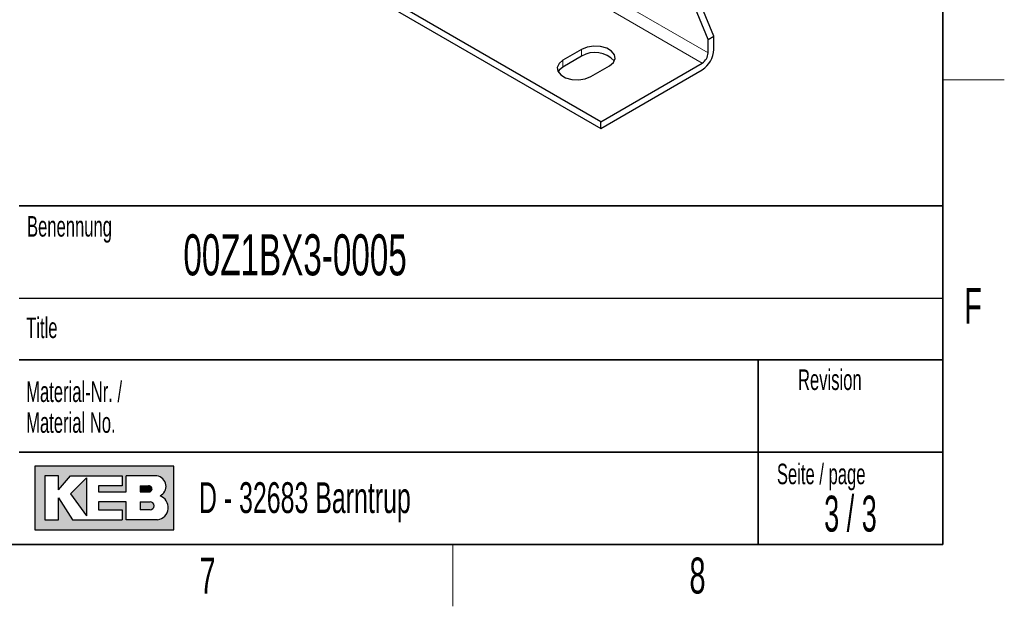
# Model space of a CAD drawing. Header units: millimetres. Extents: x 5 to 418, y 2 to 292.
# Tile 22 of 29: x 318 to 414, y 6 to 63. Entities that reach past the tile are written whole.
import ezdxf

# ---------------------------------------------------------------- set-up
doc = ezdxf.new("R2010")
doc.units = ezdxf.units.MM
doc.layers.add('SLD-0', color=7, linetype='Continuous')
doc.styles.add('SLDTEXTSTYLE0', font='TXT', dxfattribs={"width": 0.605})
doc.styles.add('SLDTEXTSTYLE1', font='TXT', dxfattribs={"width": 0.563})

# ---------------------------------------------------------------- blocks, each defined once
blk = doc.blocks.new('SW_NOTE_0_3')
at = {"layer": 'SLD-0', "color": 0, "char_height": 2, "attachment_point": 1, "style": 'SLDTEXTSTYLE0'}
for s, insert in [('Material-Nr. /', (0, 2.5781354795)), ('Material No.', (0, -0.4218645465))]:
    blk.add_mtext(s, dxfattribs=dict(at, insert=insert))

msp = doc.modelspace()

# ---------------------------------------------------------------- hatches: boundary and pattern name
at = {"linetype": 'Continuous'}
h = msp.add_hatch(color=7, dxfattribs=at)
h.paths.add_polyline_path([(319.519086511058, 13.45626988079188), (333.083981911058, 13.45626988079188), (333.083981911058, 19.65736492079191), (319.519086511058, 19.65736492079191)], flags=0)
edge = h.paths.add_edge_path(flags=0)
edge.add_arc((331.3188604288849, 15.61738520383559), 1.20464082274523, -81.72003226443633, 70.1709600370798, ccw=False)
edge.add_line((331.4923410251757, 14.42530131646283), (331.480008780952, 14.42519098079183))
edge.add_line((331.480008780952, 14.42519098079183), (328.4331606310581, 14.42519098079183))
edge.add_line((328.4331606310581, 14.42519098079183), (328.4331606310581, 16.16924896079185))
edge.add_line((328.4331606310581, 16.16924896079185), (325.7201815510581, 16.16924896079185))
edge.add_line((325.7201815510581, 16.16924896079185), (325.7201815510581, 15.39411208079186))
edge.add_line((325.7201815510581, 15.39411208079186), (328.0455921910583, 15.39411208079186))
edge.add_line((328.0455921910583, 15.39411208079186), (328.0455921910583, 14.42519098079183))
edge.add_line((328.0455921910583, 14.42519098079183), (323.2009866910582, 14.42519098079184))
edge.add_line((323.2009866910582, 14.42519098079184), (321.8444971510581, 16.55681740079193))
edge.add_line((321.8444971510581, 16.55681740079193), (321.8444971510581, 14.42519098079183))
edge.add_line((321.8444971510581, 14.42519098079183), (320.4880076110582, 14.42519098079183))
edge.add_line((320.4880076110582, 14.42519098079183), (320.4880076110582, 18.68844382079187))
edge.add_line((320.4880076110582, 18.68844382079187), (321.8444971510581, 18.68844382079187))
edge.add_line((321.8444971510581, 18.68844382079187), (321.8444971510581, 17.33195428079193))
edge.add_line((321.8444971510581, 17.33195428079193), (323.0072024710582, 18.68844382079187))
edge.add_line((323.0072024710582, 18.68844382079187), (328.0455921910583, 18.68844382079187))
edge.add_line((328.0455921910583, 18.68844382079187), (328.0455921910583, 17.71952272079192))
edge.add_line((328.0455921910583, 17.71952272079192), (325.7201815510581, 17.71952272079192))
edge.add_line((325.7201815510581, 17.71952272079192), (325.7201815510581, 17.13817006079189))
edge.add_line((325.7201815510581, 17.13817006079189), (328.4331606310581, 17.13817006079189))
edge.add_line((328.4331606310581, 17.13817006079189), (328.4331606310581, 18.68844382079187))
edge.add_line((328.4331606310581, 18.68844382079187), (331.4242487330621, 18.68844382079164))
edge.add_line((331.4242487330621, 18.68844382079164), (331.4256482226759, 18.68844382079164))
edge.add_line((331.4256482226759, 18.68844382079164), (331.4259454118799, 18.68845828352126))
edge.add_arc((331.2860949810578, 17.67430640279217), 1.023749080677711, -64.45894120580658, 82.14849338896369, ccw=False)
msp.add_hatch(color=7, dxfattribs=at).paths.add_polyline_path([(324.5574762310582, 14.81275942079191), (324.557476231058, 18.49465960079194), (323.0072024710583, 16.94438584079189)], flags=0)
h = msp.add_hatch(color=7, dxfattribs=at)
edge = h.paths.add_edge_path(flags=0)
edge.add_line((329.7896501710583, 17.13817006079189), (330.6013652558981, 17.13817006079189))
edge.add_arc((330.6568434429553, 17.42884639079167), 0.2959232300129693, 259.1945394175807, 460.8054605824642)
edge.add_line((330.6013652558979, 17.71952272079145), (329.7896501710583, 17.71952272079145))
edge.add_line((329.7896501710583, 17.71952272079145), (329.7896501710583, 17.13817006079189))
h = msp.add_hatch(color=7, dxfattribs=at)
edge = h.paths.add_edge_path(flags=0)
edge.add_line((329.7896501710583, 15.39411208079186), (330.7588584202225, 15.39411208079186))
edge.add_arc((330.7588584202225, 15.78168052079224), 0.3875684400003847, 270.0000000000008, 450.0000000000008)
edge.add_line((330.7588584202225, 16.16924896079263), (330.7386620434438, 16.16924896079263))
edge.add_line((330.7386620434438, 16.16924896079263), (329.7896501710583, 16.16924896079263))
edge.add_line((329.7896501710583, 16.16924896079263), (329.7896501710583, 15.39411208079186))

# ---------------------------------------------------------------- linework, layer by layer
at = {"color": 7, "linetype": 'Continuous', "lineweight": 18}
for p, q in [((328.5667495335, 92.5277552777), (385.1352920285, 59.8714308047)), ((384.5696066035, 58.8916349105), (328.0010641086, 91.5479593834)), ((372.8033497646, 59.5446552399), (372.8033497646, 60.1978878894)), ((370.9931564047, 58.4996528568), (370.9931564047, 59.1528855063))]:
    msp.add_line(p, q, dxfattribs=at)
at = {"color": 7, "linetype": 'Continuous', "lineweight": 25}
for p, q in [((374.6701116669, 53.1767781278), (318.101569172, 85.8331026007)), ((318.101569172, 85.1798699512), (374.6701116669, 52.5235454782)), ((385.1352920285, 61.1778961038), (381.0665424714, 71.0442421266)), ((385.7009774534, 61.5044593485), (381.6322278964, 71.3708053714)), ((385.1352920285, 61.1778961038), (385.7009774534, 61.5044593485)), ((385.7009774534, 60.1979940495), (385.7009774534, 61.5044593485)), ((385.1352920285, 59.8714308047), (385.1352920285, 61.1778961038)), ((372.8033497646, 60.1978878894), (370.9931564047, 59.1528855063)), ((372.8033497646, 59.5446552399), (370.9931564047, 58.4996528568)), ((373.7084464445, 57.5853819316), (375.5186398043, 58.6303843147)), ((374.6701116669, 53.1767781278), (384.5696066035, 58.8916349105)), ((374.6701116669, 52.5235454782), (384.5696066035, 58.238402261)), ((374.6701116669, 52.5235454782), (374.6701116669, 53.1767781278))]:
    msp.add_line(p, q, dxfattribs=at)
at = {"color": 7, "linetype": 'Continuous', "lineweight": 25, "flags": 128}
for points in [[(375.5186398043, 58.6303843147), (375.9011057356, 58.9457092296), (376.0736886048, 59.3175333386), (376.0155723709, 59.7010091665), (375.7337667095, 60.0498838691), (375.2622615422, 60.3220780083), (374.657927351, 60.4847609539), (373.9936557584, 60.5183107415), (373.3495677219, 60.4186807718), (372.8033497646, 60.1978878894)], [(370.9931564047, 59.1528855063), (370.6106904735, 58.8375605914), (370.4381076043, 58.4657364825), (370.4962238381, 58.0822606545), (370.7780294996, 57.7333859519), (371.2495346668, 57.4611918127), (371.853868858, 57.2985088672), (372.5181404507, 57.2649590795), (373.1622284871, 57.3645890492), (373.7084464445, 57.5853819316)], [(370.9931564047, 58.4996528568), (370.6106904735, 58.1843279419), (370.5160545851, 58.0425173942)]]:
    msp.add_lwpolyline(points, dxfattribs=at)
at = {"color": 7, "linetype": 'Continuous', "lineweight": 25}
for centre, radius, start, end in [((374.1266883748, 57.4105965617), 2.511061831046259, 41.8986013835, 121.8032224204), ((383.2446316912, 60.3097714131), 2.458887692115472, 302.60547834, 357.3945215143), ((383.9071191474, 59.9273194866), 1.229443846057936, 302.60547834, 357.3945215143)]:
    msp.add_arc(centre, radius, start, end, dxfattribs=at)
at = {"layer": 'SLD-0', "lineweight": 35}
for p, q in [((408, 12), (408, 282.5)), ((318, 45), (408, 45)), ((408, 45), (408, 12)), ((408, 30), (318, 30)), ((390, 12), (390, 30)), ((318, 21), (390, 21)), ((390, 21), (408, 21)), ((26, 12), (408, 12)), ((408, 12), (318, 12))]:
    msp.add_line(p, q, dxfattribs=at)
at = {"layer": 'SLD-0', "lineweight": 18}
for p, q in [((408, 57.25), (414, 57.25)), ((360.25, 6), (360.25, 12))]:
    msp.add_line(p, q, dxfattribs=at)
at = {"layer": 'SLD-0'}
for p, q in [((318, 36), (408, 36)), ((331.4242487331, 18.6884438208), (331.4256482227, 18.6884438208)), ((331.4256482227, 18.6884438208), (331.4259454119, 18.6884582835)), ((331.480008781, 14.4251909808), (331.4923410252, 14.4253013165))]:
    msp.add_line(p, q, dxfattribs=at)
at = {"layer": 'SLD-0', "linetype": 'Continuous'}
for p, q in [((333.0839819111, 19.6573649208), (319.5190865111, 19.6573649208)), ((319.5190865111, 19.6573649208), (319.5190865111, 13.4562698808)), ((333.0839819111, 13.4562698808), (333.0839819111, 19.6573649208)), ((321.8444971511, 18.6884438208), (320.4880076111, 18.6884438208)), ((320.4880076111, 18.6884438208), (320.4880076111, 14.4251909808)), ((321.8444971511, 17.3319542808), (323.0072024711, 18.6884438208)), ((321.8444971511, 17.3319542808), (321.8444971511, 18.6884438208)), ((323.0072024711, 18.6884438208), (328.0455921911, 18.6884438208)), ((324.5574762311, 18.4946596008), (323.0072024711, 16.9443858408)), ((324.5574762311, 18.4946596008), (324.5574762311, 14.8127594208)), ((328.0455921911, 18.6884438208), (328.0455921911, 17.7195227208)), ((331.4242487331, 18.6884438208), (328.4331606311, 18.6884438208)), ((328.4331606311, 17.1381700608), (328.4331606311, 18.6884438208)), ((331.4242487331, 18.6884438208), (331.4256482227, 18.6884438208)), ((331.4256482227, 18.6884438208), (331.4259454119, 18.6884582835)), ((325.7201815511, 17.7195227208), (325.7201815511, 17.1381700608)), ((328.0455921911, 17.7195227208), (325.7201815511, 17.7195227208)), ((329.7896501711, 17.7195227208), (330.6013652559, 17.7195227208)), ((329.7896501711, 17.7195227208), (329.7896501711, 17.1381700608)), ((321.8444971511, 14.4251909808), (321.8444971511, 16.5568174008)), ((321.8444971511, 16.5568174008), (323.2009866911, 14.4251909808)), ((323.0072024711, 16.9443858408), (324.5574762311, 14.8127594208)), ((325.7201815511, 17.1381700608), (328.4331606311, 17.1381700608)), ((329.7896501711, 17.1381700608), (330.6013652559, 17.1381700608)), ((325.7201815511, 16.1692489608), (325.7201815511, 15.3941120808)), ((328.4331606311, 16.1692489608), (325.7201815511, 16.1692489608)), ((325.7201815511, 15.3941120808), (328.0455921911, 15.3941120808)), ((328.0455921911, 15.3941120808), (328.0455921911, 14.4251909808)), ((328.4331606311, 14.4251909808), (328.4331606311, 16.1692489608)), ((329.7896501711, 16.1692489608), (330.7588584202, 16.1692489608)), ((329.7896501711, 16.1692489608), (329.7896501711, 15.3941120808)), ((330.7588584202, 15.3941120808), (329.7896501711, 15.3941120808)), ((330.7386620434, 16.1692489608), (330.7588584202, 16.1692489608)), ((320.4880076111, 14.4251909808), (321.8444971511, 14.4251909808)), ((323.2009866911, 14.4251909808), (328.0455921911, 14.4251909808)), ((331.480008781, 14.4251909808), (328.4331606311, 14.4251909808)), ((331.480008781, 14.4251909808), (331.4923410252, 14.4253013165)), ((319.5190865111, 13.4562698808), (333.0839819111, 13.4562698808))]:
    msp.add_line(p, q, dxfattribs=at)
for centre, radius, start, end in [((331.2860949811, 17.6743064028), 1.023749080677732, 295.5410587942, 82.148493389), ((330.656843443, 17.4288463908), 0.2959232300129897, 259.1945394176, 100.8054605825), ((331.3188604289, 15.6173852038), 1.204640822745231, 278.2799677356, 70.1709600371), ((330.7588584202, 15.7816805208), 0.3875684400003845, 270, 90)]:
    msp.add_arc(centre, radius, start, end, dxfattribs=at)

# ---------------------------------------------------------------- block references
at = {"layer": 'SLD-0'}
msp.add_blockref('SW_NOTE_0_3', (318.6797653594, 25.3096913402), dxfattribs=at)

# ---------------------------------------------------------------- texts
for s, insert, char_height, attachment_point, style in [('Benennung', (318.7636716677, 43.9908879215), 2, 1, 'SLDTEXTSTYLE0'), ('00Z1BX3-0005', (334.0012055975, 42.2175692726), 4, 1, 'SLDTEXTSTYLE0'), ('F', (410.9536166, 37.0010772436), 3.5, 2, 'SLDTEXTSTYLE0'), ('Title', (318.6797653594, 34.1107265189), 2, 1, 'SLDTEXTSTYLE0'), ('Revision', (393.8965220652, 29.0591225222), 2, 1, 'SLDTEXTSTYLE0'), ('Seite / page', (391.8390568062, 19.8830679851), 2, 1, 'SLDTEXTSTYLE0'), ('D - 32683 Barntrup', (335.5202035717, 18.0786992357), 3, 1, 'SLDTEXTSTYLE0'), ('3 / 3', (399.0070252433, 16.7706515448), 3.5, 2, 'SLDTEXTSTYLE1'), ('7', (336.3527123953, 10.7429955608), 3.5, 2, 'SLDTEXTSTYLE0'), ('8', (384.1027123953, 10.7429955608), 3.5, 2, 'SLDTEXTSTYLE0')]:
    msp.add_mtext(s, dxfattribs=dict(at, insert=insert, char_height=char_height, attachment_point=attachment_point, style=style))

doc.saveas('drawing.dxf')
